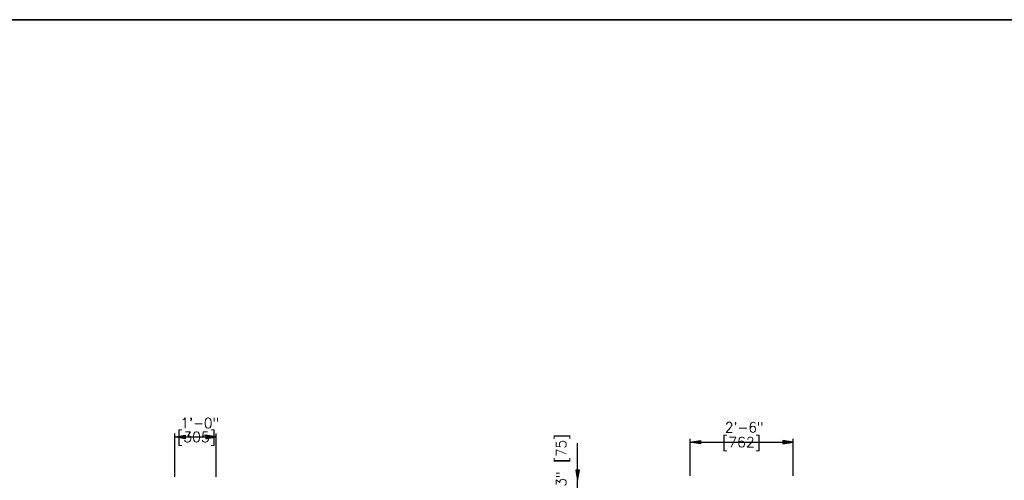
# Model space of a CAD drawing. Extents: x 0 to 354, y 0 to 250.
# Tile 5 of 7: x 85 to 205, y 194 to 250. Entities that reach past the tile are written whole.
import ezdxf
from ezdxf.enums import TextEntityAlignment as Align

# ---------------------------------------------------------------- set-up
doc = ezdxf.new("R2010")
doc.units = 0
doc.header["$MEASUREMENT"] = 0
doc.layers.add('1', color=7, linetype='CONTINUOUS')
doc.layers.add('DIM', color=7, linetype='CONTINUOUS')
doc.styles.add('TXT_SHX', font='txt.shx')

msp = doc.modelspace()

# ---------------------------------------------------------------- hatches: boundary and pattern name
at = {"layer": 'DIM', "linetype": 'CONTINUOUS'}
for points in [[(105.36, 199.65), (105.36, 199.23), (104.11, 199.44)], [(107.86, 199.65), (107.86, 199.23), (109.11, 199.44)], [(167.8, 199.01), (167.8, 198.59), (166.55, 198.8)], [(177.8, 199.01), (177.8, 198.59), (179.05, 198.8)], [(153.12, 195.41), (152.71, 195.41), (152.91, 194.16)]]:
    msp.add_hatch(color=7, dxfattribs=at).paths.add_polyline_path(points)

# ---------------------------------------------------------------- linework, layer by layer
at = {"layer": '1', "color": 3, "linetype": 'CONTINUOUS'}
for p, q in [((0, 250.04), (354.01, 250.04)), ((354.01, 250.04), (0, 250.04))]:
    msp.add_line(p, q, dxfattribs=at)
at = {"layer": 'DIM', "color": 7, "linetype": 'CONTINUOUS'}
for p, q in [((104.11, 194.59), (104.11, 199.85)), ((104.11, 194.59), (104.11, 199.85)), ((104.11, 199.44), (109.11, 199.44)), ((109.11, 194.59), (109.11, 199.85)), ((152.91, 192.92), (152.91, 198.68)), ((166.55, 194.73), (166.55, 199.22)), ((166.55, 198.8), (179.05, 198.8)), ((179.05, 194.73), (179.05, 199.22))]:
    msp.add_line(p, q, dxfattribs=at)
for points in [[(105.36, 199.65), (105.36, 199.23), (104.11, 199.44)], [(107.86, 199.65), (107.86, 199.23), (109.11, 199.44)], [(167.8, 199.01), (167.8, 198.59), (166.55, 198.8)], [(177.8, 199.01), (177.8, 198.59), (179.05, 198.8)], [(153.12, 195.41), (152.71, 195.41), (152.91, 194.16)]]:
    msp.add_lwpolyline(points, close=True, dxfattribs=at)

# ---------------------------------------------------------------- texts
at = {"layer": 'DIM', "color": 7, "linetype": 'CONTINUOUS', "style": 'TXT_SHX', "width": 0.95}
for s, p in [('1\'-0" ', (107.64, 200.49)), ('2\'-6"', (173.11, 199.98))]:
    msp.add_text(s, height=1.25, dxfattribs=at).set_placement(p, align=Align.CENTER)
at = {"layer": 'DIM', "color": 7, "linetype": 'CONTINUOUS', "style": 'TXT_SHX'}
for s, p in [('[305]', (106.72, 198.81)), ('[762]', (172.77, 198.18))]:
    msp.add_text(s, height=1.25, dxfattribs=at).set_placement(p, align=Align.CENTER)
at = {"layer": 'DIM', "color": 7, "linetype": 'CONTINUOUS', "style": 'TXT_SHX', "width": 0.95}
msp.add_text('3" [75]', height=1.25, rotation=90, dxfattribs=at).set_placement((151.54, 196.6), align=Align.CENTER)

doc.saveas('drawing.dxf')
